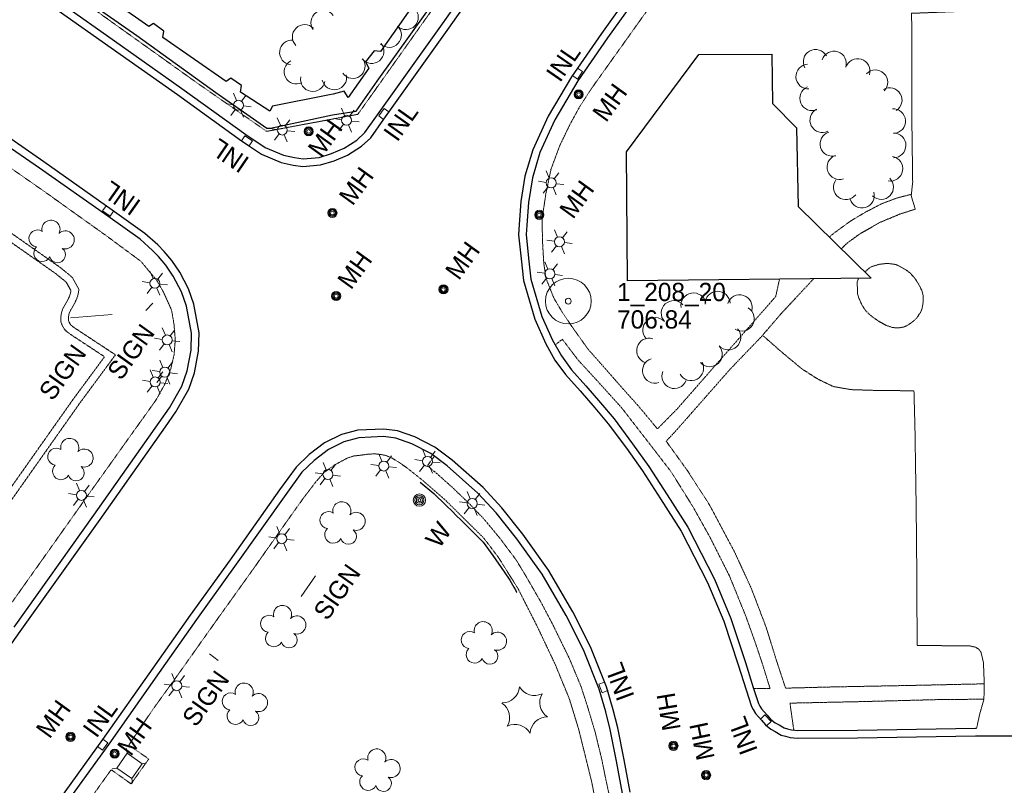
# Model space of a CAD drawing. Extents: x 863487 to 870045, y 569252 to 575761.
# Tile 3 of 66: x 864208 to 864532, y 570179 to 570430. Entities that reach past the tile are written whole.
import ezdxf
from ezdxf.enums import TextEntityAlignment as Align

# ---------------------------------------------------------------- set-up
doc = ezdxf.new("R2010")
doc.units = 0
doc.header["$LTSCALE"] = 0.005
doc.header["$MEASUREMENT"] = 0
for name, pattern in [('DGN Style 3', [37.5, 25, -12.5]), ('DGN Style 4', [56.5, 25, -12.5, 6.5, -12.5]), ('DGN Style 5', [20, 10, -10])]:
    doc.linetypes.add(name, pattern=pattern)
for name, color, linetype, lineweight in [('E_DRN_Grate', 5, 'Continuous', 15), ('E_DWY', 2, 'DGN Style 3', 15), ('E_LAND_Vegetation', 3, 'Continuous', 15), ('E_MAP_PassPoints', 40, 'Continuous', 15), ('E_MISCPROP', 30, 'Continuous', 15), ('E_MISCPROP_HvyLine', 241, 'Continuous', 25), ('E_MISCPROP_Railing', 30, 'Continuous', 15), ('E_PATH_Sidewalk', 2, 'DGN Style 5', 15), ('E_RDWY', 21, 'Continuous', 25), ('E_UTL_AboveGroundPipe', 30, 'DGN Style 4', 15), ('E_WAL', 40, 'Continuous', 25)]:
    doc.layers.add(name, color=color, linetype=linetype, lineweight=lineweight)
doc.styles.add('Style-IGR_FONT_0', font='IGR_FONT_0.shx')
doc.styles.add('Style-IGR_FONT_1', font='IGR_FONT_1.shx')

# ---------------------------------------------------------------- blocks, each defined once
blk = doc.blocks.new('PP')
at = {"layer": 'E_MAP_PassPoints', "color": 40, "linetype": 'Continuous', "lineweight": 0}
for radius in [7.5, 0.96]:
    blk.add_circle((0, 0), radius, dxfattribs=at)
blk = doc.blocks.new('WAL_2')
at = {"layer": 'E_MISCPROP_Railing', "color": 40, "linetype": 'Continuous', "lineweight": 0, "style": 'Style-IGR_FONT_0'}
blk.add_text('W', height=6, rotation=360, dxfattribs=at).set_placement((-2.27, -0.34), align=Align.MIDDLE_LEFT)
blk = doc.blocks.new('INLT')
at = {"layer": 'E_MISCPROP_Railing', "color": 40, "linetype": 'Continuous', "lineweight": 0, "flags": 128}
blk.add_lwpolyline([(3, -2), (3, 0), (0, 0), (0, -2), (3, -2)], dxfattribs=at)
blk = doc.blocks.new('INL')
at = {"layer": 'E_MISCPROP_Railing', "color": 40, "linetype": 'Continuous', "lineweight": 0, "style": 'Style-IGR_FONT_0'}
blk.add_text('INL', height=6, rotation=0, dxfattribs=at).set_placement((-5.74, -3.01))
blk = doc.blocks.new('INL_1')
at = {"layer": 'E_MISCPROP_Railing', "color": 40, "linetype": 'Continuous', "lineweight": 0, "style": 'Style-IGR_FONT_0'}
blk.add_text('INL', height=6, rotation=359.9999, dxfattribs=at).set_placement((-5.74, -3.01))
blk = doc.blocks.new('INL_2')
at = {"layer": 'E_MISCPROP_Railing', "color": 40, "linetype": 'Continuous', "lineweight": 0, "style": 'Style-IGR_FONT_0'}
blk.add_text('INL', height=6, rotation=0, dxfattribs=at).set_placement((-5.74, -3.01))
blk = doc.blocks.new('INL_11')
at = {"layer": 'E_MISCPROP_Railing', "color": 40, "linetype": 'Continuous', "lineweight": 0, "style": 'Style-IGR_FONT_0'}
blk.add_text('INL', height=6, rotation=0, dxfattribs=at).set_placement((-5.74, -3.01))
blk = doc.blocks.new('INL_12')
at = {"layer": 'E_MISCPROP_Railing', "color": 40, "linetype": 'Continuous', "lineweight": 0, "style": 'Style-IGR_FONT_0'}
blk.add_text('INL', height=6, rotation=359.9999, dxfattribs=at).set_placement((-5.74, -3.01))
blk = doc.blocks.new('INL_14')
at = {"layer": 'E_MISCPROP_Railing', "color": 40, "linetype": 'Continuous', "lineweight": 0, "style": 'Style-IGR_FONT_0'}
blk.add_text('INL', height=6, rotation=359.9999, dxfattribs=at).set_placement((-5.74, -3.01))
blk = doc.blocks.new('MHO')
at = {"layer": 'E_DRN_Grate', "color": 20, "linetype": 'Continuous', "lineweight": 0}
for centre, radius in [((0.06, 0.01), 1.5), ((0.07, 0.01), 1.22), ((0.06, 0), 0.968), ((0.03, -0.01), 0.605)]:
    blk.add_circle(centre, radius, dxfattribs=at)
blk = doc.blocks.new('MHO_3')
at = {"layer": 'E_DRN_Grate', "color": 20, "linetype": 'Continuous', "lineweight": 0}
for centre, radius in [((0.06, 0.01), 1.5), ((0.07, 0.01), 1.22), ((0.06, 0), 0.968), ((0.03, -0.01), 0.605)]:
    blk.add_circle(centre, radius, dxfattribs=at)
blk = doc.blocks.new('MHT_2')
at = {"layer": 'E_DRN_Grate', "color": 20, "linetype": 'Continuous', "lineweight": 0, "style": 'Style-IGR_FONT_0'}
blk.add_text('MH', height=6, rotation=0.0001, dxfattribs=at).set_placement((-0.08, -3.13), align=Align.CENTER)
blk = doc.blocks.new('MHO_4')
at = {"layer": 'E_DRN_Grate', "color": 20, "linetype": 'Continuous', "lineweight": 0}
for centre, radius in [((0.06, 0.01), 1.5), ((0.07, 0.01), 1.22), ((0.06, 0), 0.968), ((0.03, -0.01), 0.605)]:
    blk.add_circle(centre, radius, dxfattribs=at)
blk = doc.blocks.new('MHT_3')
at = {"layer": 'E_DRN_Grate', "color": 20, "linetype": 'Continuous', "lineweight": 0, "style": 'Style-IGR_FONT_0'}
blk.add_text('MH', height=6, rotation=359.9999, dxfattribs=at).set_placement((-0.08, -3.13), align=Align.CENTER)
blk = doc.blocks.new('LTP')
at = {"layer": 'E_MISCPROP', "color": 20, "linetype": 'Continuous', "lineweight": 0}
for p, q in [((-0.8, 1.43), (-2, 3.73)), ((0.9, 1.42), (2.27, 3.65)), ((-1.64, 0.07), (-4.24, 0.14)), ((-0.88, -1.42), (-2.24, -3.61)), ((0.76, -1.47), (2, -3.65)), ((1.64, -0.02), (4.16, -0.09))]:
    blk.add_line(p, q, dxfattribs=at)
blk.add_circle((0, 0), 1.64, dxfattribs=at)
blk = doc.blocks.new('POLE')
at = {"layer": 'E_MISCPROP', "color": 20, "linetype": 'Continuous', "lineweight": 0}
for centre, radius in [((-0.01, 0.02), 2.02), ((-0.01, 0.03), 1.52), ((0, -0.01), 1.01), ((0, 0), 0.502)]:
    blk.add_circle(centre, radius, dxfattribs=at)
blk = doc.blocks.new('SIGN')
at = {"layer": 'E_MISCPROP', "color": 20, "linetype": 'Continuous', "lineweight": 0, "style": 'Style-IGR_FONT_0'}
blk.add_text('SIGN', height=6, rotation=0.0001, dxfattribs=at).set_placement((-9.6, -0.01), align=Align.MIDDLE_LEFT)
blk = doc.blocks.new('LTP_1')
at = {"layer": 'E_MISCPROP', "color": 20, "linetype": 'Continuous', "lineweight": 0}
for p, q in [((-0.8, 1.43), (-2, 3.73)), ((0.9, 1.42), (2.27, 3.65)), ((-1.63, 0.07), (-4.24, 0.14)), ((-0.88, -1.42), (-2.24, -3.61)), ((0.76, -1.47), (2, -3.65)), ((1.64, -0.02), (4.16, -0.09))]:
    blk.add_line(p, q, dxfattribs=at)
blk.add_circle((0, 0), 1.64, dxfattribs=at)
blk = doc.blocks.new('TREE_1')
at = {"layer": 'E_LAND_Vegetation', "color": 93, "linetype": 'Continuous', "lineweight": 0}
for centre, radius, start, end in [((-1.47, 4.28), 2.78, 1.3946, 209.1676), ((3.57, 2.42), 2.97, 278.4237, 139.6576), ((-4.47, 0.2), 2.78, 78.0716, 279.0827), ((-2.01, -4.2), 2.61, 140.7798, 358.7124), ((3.46, -3.43), 2.97, 196.0745, 79.0478)]:
    blk.add_arc(centre, radius, start, end, dxfattribs=at)
blk = doc.blocks.new('TREE_2')
at = {"layer": 'E_LAND_Vegetation', "color": 93, "linetype": 'Continuous', "lineweight": 0}
for centre, radius, start, end in [((-1.47, 4.28), 2.78, 1.3946, 209.1676), ((3.57, 2.42), 2.97, 278.4237, 139.6576), ((-4.47, 0.2), 2.78, 78.0716, 279.0826), ((-2.01, -4.2), 2.61, 140.7797, 358.7123), ((3.46, -3.43), 2.97, 196.0745, 79.0478)]:
    blk.add_arc(centre, radius, start, end, dxfattribs=at)
blk = doc.blocks.new('PINEL')
at = {"layer": 'E_LAND_Vegetation', "color": 93, "linetype": 'Continuous', "lineweight": 0}
for centre, start, end in [((-8.14, 7.32), 275.2113, 0.9763), ((2.26, 10.71), 215.2113, 300.9763), ((10.41, 3.41), 155.2113, 240.9763), ((-10.4, -3.39), 335.2113, 60.9763), ((8.15, -7.3), 95.2114, 180.9763), ((-2.25, -10.7), 35.2113, 120.9763)]:
    blk.add_arc(centre, 5.72, start, end, dxfattribs=at)
blk = doc.blocks.new('SIGN_1')
at = {"layer": 'E_MISCPROP', "color": 20, "linetype": 'Continuous', "lineweight": 0, "style": 'Style-IGR_FONT_0'}
blk.add_text('SIGN', height=6, rotation=0, dxfattribs=at).set_placement((-9.61, -0.01), align=Align.MIDDLE_LEFT)
blk = doc.blocks.new('PED')
at = {"layer": 'E_UTL_AboveGroundPipe', "color": 101, "linetype": 'Continuous', "lineweight": 13}
for p, q in [((-3.12, 2.9), (-4.17, 3.96)), ((2.88, 2.9), (3.94, 3.96)), ((-4.18, -4.16), (-3.12, -3.1)), ((3.94, -4.16), (2.88, -3.1))]:
    blk.add_line(p, q, dxfattribs=at)
at = {"layer": 'E_UTL_AboveGroundPipe', "color": 101, "linetype": 'Continuous', "lineweight": 13, "flags": 128}
blk.add_lwpolyline([(-3.12, -3.1), (2.88, -3.1), (2.88, 2.9), (-3.12, 2.9)], close=True, dxfattribs=at)

msp = doc.modelspace()

# ---------------------------------------------------------------- linework, layer by layer
at = {"layer": 'E_DWY', "color": 51, "linetype": 'DGN Style 3', "flags": 128}
for points in [[(864519.16, 570461.92), (864519.96, 570459.57), (864520.87, 570457.53), (864521.79, 570452.14), (864522.21, 570440.16), (864521.88, 570433.88), (864521.65, 570433.49), (864521.21, 570433.23), (864520.3, 570433.08), (864517.82, 570433.16), (864501.12, 570432.51), (864501.22, 570422.63), (864501.15, 570401.79), (864501.48, 570377.07), (864501, 570372.66), (864502.32, 570368.2), (864497.51, 570366.69), (864490.59, 570363.81), (864483.91, 570359.95), (864480.79, 570357.68), (864479.36, 570356.54), (864478.09, 570355.17)], [(864198, 570386.39), (864195.95, 570387.82), (864191.34, 570381.26), (864189.05, 570377.51), (864188.54, 570375.47), (864188.42, 570373.75), (864188.54, 570372.11), (864189, 570370.71), (864189.75, 570369.54), (864190.43, 570368.57), (864191.18, 570367.92), (864192.02, 570366.86), (864220.23, 570347.07), (864223.19, 570344.67), (864223.63, 570344.28), (864223.79, 570344.13), (864225.25, 570341.42), (864225.2, 570341.14), (864225.04, 570340.4), (864224.84, 570339.84), (864224.56, 570339.21), (864224.28, 570338.55), (864223.95, 570337.95), (864223.34, 570336.89), (864222.9, 570336.16), (864222.36, 570335.06), (864222.07, 570333.85), (864221.95, 570332.86), (864221.91, 570331.33), (864222.41, 570329.98), (864222.63, 570329.63), (864223.21, 570328.62), (864223.94, 570328.01), (864224.46, 570327.57), (864225.35, 570326.95), (864236.27, 570319.77), (864226.12, 570306.02), (864200.84, 570270.17), (864191.91, 570257.66), (864179.86, 570266.34), (864178.26, 570266.88), (864176.41, 570266.95), (864174.99, 570266.53), (864173.88, 570265.75), (864173.01, 570264.88), (864172.27, 570263.8), (864171.81, 570262.42), (864171.72, 570260.91), (864172.05, 570259.48), (864172.69, 570258.61), (864173.22, 570257.95), (864173.88, 570257.3), (864185.94, 570248.52), (864194.23, 570242.83), (864178.66, 570220.76), (864163.6, 570199.37)], [(864198, 570386.39), (864193.44, 570379.89), (864191.39, 570376.53), (864191.02, 570375.07), (864190.92, 570373.75), (864191.01, 570372.61), (864191.28, 570371.79), (864191.83, 570370.93), (864192.3, 570370.26), (864192.99, 570369.66), (864193.76, 570368.7), (864221.74, 570349.06), (864224.8, 570346.57), (864225.31, 570346.13), (864225.79, 570345.68), (864227.85, 570341.86), (864227.66, 570340.68), (864227.45, 570339.72), (864227.16, 570338.9), (864226.85, 570338.21), (864226.54, 570337.46), (864226.12, 570336.72), (864225.49, 570335.62), (864225.1, 570334.96), (864224.72, 570334.21), (864224.53, 570333.41), (864224.45, 570332.69), (864224.42, 570331.75), (864224.66, 570331.1), (864224.77, 570330.93), (864225.16, 570330.25), (864225.55, 570329.93), (864225.99, 570329.55), (864226.75, 570329.03), (864239.85, 570320.4), (864228.15, 570304.55), (864202.88, 570268.72), (864192.49, 570254.16), (864178.71, 570264.09), (864177.81, 570264.39), (864176.72, 570264.43), (864176.09, 570264.25), (864175.5, 570263.83), (864174.94, 570263.28), (864174.53, 570262.67), (864174.29, 570261.95), (864174.24, 570261.12), (864174.37, 570260.54), (864174.67, 570260.14), (864175.07, 570259.63), (864175.49, 570259.22), (864187.38, 570250.56), (864197.74, 570243.46), (864180.7, 570219.32), (864165.28, 570197.42)], [(864485.78, 570347.59), (864487.58, 570349.15), (864488.82, 570349.62), (864490.46, 570350.1), (864492.46, 570350.34), (864493.79, 570350.34), (864495.9, 570350.06), (864497.24, 570349.45), (864499.11, 570348.4), (864500.69, 570347.22), (864502.11, 570345.63), (864503.46, 570343.57), (864504.5, 570341.47), (864504.89, 570339.92), (864504.95, 570338.56), (864504.84, 570337.05), (864504.54, 570335.56), (864504.07, 570334.37), (864502.78, 570332.47), (864501.64, 570331.38), (864500.1, 570330.27), (864498.69, 570329.56), (864496.93, 570329.24), (864494.84, 570329.35), (864492.94, 570330), (864490.36, 570331.42), (864488.25, 570332.86), (864487.06, 570333.89), (864486.12, 570334.81), (864485.46, 570335.77), (864484.86, 570336.71), (864483.83, 570338.99), (864483.32, 570340.67), (864483.31, 570344.45), (864483.73, 570345.51)], [(864468.96, 570345.35), (864458.38, 570333.99), (864452.2, 570326.82), (864458.94, 570320.92), (864465.08, 570315.82), (864470.39, 570312.41), (864475.42, 570310), (864481.23, 570308.98), (864488.09, 570308.75), (864501.9, 570308.58), (864502.22, 570296.75), (864502.63, 570270.12), (864502.8, 570252.09), (864502.85, 570241.96), (864502.95, 570224.99), (864520.19, 570224.86), (864522.23, 570224.38), (864523.23, 570223.69), (864523.87, 570222.82), (864523.87, 570222.82), (864524.69, 570219.53), (864524.97, 570212.66), (864524.86, 570207.4), (864523.48, 570202.43), (864522.46, 570197.83)]]:
    msp.add_lwpolyline(points, dxfattribs=at)
at = {"layer": 'E_LAND_Vegetation', "color": 93, "linetype": 'Continuous'}
for centre, radius, start, end in [((864308.04, 570429.48), 4.03, 35.2825, 215.2672), ((864335.21, 570431.2), 4.03, 226.4502, 46.4349), ((864301.94, 570424.78), 4.03, 44.4597, 224.4444), ((864329.65, 570425.36), 4.03, 226.4502, 46.4349), ((864297.75, 570419.7), 4.03, 83.8702, 263.8549), ((864323.93, 570420.09), 4.03, 219.0469, 39.0316), ((864469.63, 570416.57), 4.05, 29.1057, 209.0904), ((864475.67, 570416), 4.05, 342.5025, 162.4872), ((864299.24, 570413.33), 4.03, 116.9864, 296.971), ((864317.75, 570415.15), 4.03, 215.1673, 35.1519), ((864483.4, 570413.57), 4.05, 342.5025, 162.4872), ((864467.21, 570411.75), 4.05, 92.7702, 272.7549), ((864489.25, 570409.86), 4.05, 316.212, 136.1967), ((864304.6, 570410.9), 4.03, 169.4685, 349.4532), ((864311.66, 570411.43), 4.03, 192.3904, 12.3751), ((864468.48, 570404.61), 4.05, 112.7021, 292.6868), ((864493.93, 570404.03), 4.05, 300.8663, 120.851), ((864471.81, 570397.43), 4.05, 117.522, 297.5067), ((864495.06, 570397.11), 4.05, 273.4326, 93.4172), ((864475.15, 570389.65), 4.05, 106.6414, 286.626), ((864495.21, 570389.15), 4.05, 269.767, 89.7517), ((864477.43, 570382.01), 4.05, 109.8618, 289.8464), ((864494.16, 570381.51), 4.05, 259.6773, 79.662), ((864479.54, 570375.41), 4.05, 142.8955, 322.8801), ((864491.13, 570375.49), 4.05, 226.2403, 46.2249), ((864484.82, 570372.64), 4.05, 197.0252, 17.0098), ((864429.55, 570336.62), 4.11, 9.78, 189.7647), ((864437.44, 570337.15), 4.11, 2.2926, 182.2773), ((864444.68, 570336), 4.11, 341.8684, 161.8531), ((864423.07, 570334.08), 4.11, 42.4749, 222.4595), ((864445.37, 570332.29), 4.11, 238.4911, 58.4758), ((864417.01, 570328.52), 4.11, 42.4749, 222.4595), ((864440.96, 570326.15), 4.11, 222.4448, 42.4295), ((864415, 570321.77), 4.11, 73.2873, 253.2719), ((864434.89, 570320.61), 4.11, 222.4448, 42.4295), ((864416.95, 570315.2), 4.11, 107.6148, 287.5994), ((864428.77, 570316.04), 4.11, 208.3191, 28.3038), ((864423.27, 570313.45), 4.11, 158.3589, 338.3436)]:
    msp.add_arc(centre, radius, start, end, dxfattribs=at)
at = {"layer": 'E_MISCPROP', "color": 20, "linetype": 'Continuous'}
for p, q in [((864252.16, 570337.34), (864249.84, 570334.98)), ((864238.74, 570333.67), (864225.14, 570332.54)), ((864305.55, 570247.88), (864300.84, 570241.09)), ((864270.67, 570222.29), (864273.55, 570220.08))]:
    msp.add_line(p, q, dxfattribs=at)
at = {"layer": 'E_MISCPROP_HvyLine', "color": 241, "linetype": 'Continuous', "flags": 128}
msp.add_lwpolyline([(864487.84, 570345.55), (864407.93, 570344.73), (864407.52, 570387.09), (864431.25, 570418.96), (864455.26, 570419.09), (864455.43, 570402.91), (864463.4, 570394.97), (864463.91, 570369.14)], close=True, dxfattribs=at)
at = {"layer": 'E_PATH_Sidewalk', "color": 51, "linetype": 'DGN Style 5', "flags": 128}
for points in [[(864363.92, 570586.82), (864358.61, 570579.32), (864355.21, 570574.74), (864354.24, 570574.22), (864352.92, 570574.38), (864350.36, 570575.07), (864347.9, 570575.61), (864345.79, 570576.02), (864343.72, 570576.24), (864341.93, 570576.37), (864340.25, 570576.25), (864338.5, 570575.37), (864337.33, 570574.33), (864336.66, 570573.45), (864335.66, 570571.87), (864334.83, 570570.52), (864333.59, 570568.71), (864331.94, 570566.48), (864330.68, 570564.7), (864329.39, 570562.97), (864327.66, 570560.67), (864326.35, 570558.89), (864325.45, 570557.59), (864324.99, 570556.81), (864324.19, 570555.33), (864323.22, 570553.29), (864322.74, 570552.25), (864322.31, 570551.07), (864321.98, 570549.39), (864322.14, 570548.09), (864322.79, 570546.6), (864323.91, 570544.84), (864324.65, 570543.86), (864325.52, 570542.79), (864326.4, 570541.8), (864327.11, 570540.84), (864327.68, 570540.02), (864328.09, 570539.25), (864327.85, 570538.14), (864327.36, 570537.3), (864326.69, 570536.08), (864319.36, 570525.65), (864330.99, 570516.68), (864326.67, 570510.35), (864314.6, 570519), (864311.82, 570519.2), (864310.23, 570518.75), (864308.69, 570518.26), (864306.75, 570517.32), (864304.75, 570515.86), (864302.39, 570513.85), (864300.34, 570511.81), (864298.99, 570510.57), (864297.25, 570509.08), (864295.15, 570507.38), (864293.65, 570506.17), (864291.35, 570504.48), (864289.27, 570503), (864286.28, 570501.2), (864283.82, 570499.81), (864281.58, 570498.58), (864279.38, 570497.31), (864276.84, 570495.82), (864274.14, 570494.29), (864271.86, 570492.96), (864269.64, 570491.77), (864267.61, 570490.69), (864264.7, 570489.29), (864262.55, 570488.64), (864259.91, 570488.82), (864257.82, 570489.49), (864256.17, 570490.17), (864254.04, 570490.93), (864251.98, 570492.03), (864250.12, 570493.22), (864247.4, 570494.78), (864245.2, 570495.67), (864242.78, 570496.47), (864241.81, 570496.88), (864240.46, 570497.59), (864239.53, 570497.89), (864238.67, 570498.17), (864230.19, 570498.18), (864218.18, 570496.82), (864213.74, 570490.55), (864206.2, 570479.95), (864199.85, 570470.75), (864197.14, 570467.02), (864194.03, 570462.18), (864210.08, 570450.44), (864222.49, 570441.2), (864266.72, 570409.6), (864289.46, 570393.76), (864319.4, 570399.35), (864366.1, 570465.15), (864397.93, 570510.64), (864428.04, 570552.94), (864446.3, 570579), (864442.87, 570581.3)], [(864427.58, 570451.97), (864403.8, 570418.67), (864395.98, 570407.68), (864392.39, 570402.2), (864389, 570396.01), (864385.68, 570389.12), (864382.79, 570381.35), (864381.09, 570373.24), (864379.9, 570365.23), (864379.96, 570358.37), (864380.4, 570350.61), (864381.12, 570345.56), (864383.77, 570338.95), (864386.78, 570333.87), (864390.47, 570328.52), (864394.9, 570322.3), (864400.85, 570315.58), (864406.04, 570309.65), (864411.62, 570303.44), (864417.7, 570296.09), (864424.27, 570302.74), (864456.52, 570339.53), (864457.77, 570345.24)], [(864109.65, 570154.96), (864132.09, 570138.83), (864135.94, 570140.64), (864167.43, 570185), (864197.92, 570227.9), (864231.72, 570275.56), (864253.15, 570305.57), (864255.96, 570310.57), (864257.96, 570315.6), (864259.07, 570320.34), (864259.48, 570325.26), (864259.06, 570330.5), (864258.26, 570335.11), (864255.67, 570340.86), (864253.51, 570344.68), (864248.25, 570351.06), (864237.09, 570359.31), (864217.81, 570373.1), (864198.23, 570386.79)], [(864501.05, 570373.09), (864496.41, 570371.91), (864491.27, 570369.99), (864485.81, 570367.14), (864480.95, 570364.23), (864475.92, 570360.54), (864474.11, 570359.09)], [(864452.24, 570326.78), (864441.57, 570315.69), (864423.77, 570295.46), (864420.57, 570292.05), (864427.47, 570282.51), (864434.74, 570271.24), (864443, 570255.73), (864448.54, 570243.69), (864453.44, 570230.81), (864456.65, 570220.44), (864459.77, 570210.98), (864475.57, 570211.39), (864502.21, 570211.9), (864524.96, 570212.4)], [(864449.26, 570210.85), (864454.67, 570210.87), (864452.09, 570219.2), (864449.65, 570226.43), (864446.68, 570234.7), (864441.36, 570247.8), (864434.91, 570260.61), (864429.41, 570270.45), (864422.24, 570281.96), (864415.34, 570290.92), (864405.91, 570303.08), (864398.53, 570311.24), (864391.72, 570318.65), (864386.48, 570325.53), (864384.18, 570323.64)], [(864217.8, 570155.34), (864238.45, 570184.22), (864244.98, 570179.56), (864250.78, 570187.73), (864244.21, 570192.3), (864252.32, 570204.26), (864261.02, 570216.32), (864274.45, 570235.26), (864284.11, 570248.73), (864295.85, 570265.4), (864301.59, 570273.44), (864305.73, 570278.84), (864308.39, 570281.84), (864311.87, 570284.31), (864314.54, 570285.76), (864316.1, 570286.57), (864318.06, 570287.2), (864320.03, 570287.41), (864322.76, 570287.78), (864325.06, 570287.91), (864327.31, 570287.61), (864328.56, 570287.36), (864330.47, 570286.59), (864332.84, 570285.17), (864335.47, 570283.32), (864340.29, 570279.51), (864348.13, 570272.7), (864354.84, 570266.06), (864360.64, 570260.34), (864365.42, 570254.06), (864371.94, 570243.69), (864378.2, 570231.37), (864384.17, 570218.77), (864388.82, 570207.44), (864391.84, 570197.57), (864396.15, 570180.21), (864399.05, 570165.15), (864400.05, 570157.27)], [(864407.84, 570164.37), (864405.6, 570164.13), (864402.95, 570169.87), (864402.44, 570173.4), (864400.8, 570180.88), (864399.51, 570187.32), (864397.27, 570196.56), (864394.74, 570205.02), (864392.64, 570211.52), (864388.91, 570220.5), (864383.34, 570231.91), (864379.39, 570239.39), (864374.44, 570247.96), (864371.32, 570253.1), (864366.11, 570260.07), (864360.74, 570266.55), (864356.08, 570271.43), (864350.43, 570276.87), (864344.94, 570281.75), (864342.18, 570283.94), (864344.51, 570287.07)], [(864524.85, 570207.35), (864510.73, 570207.25), (864486.13, 570206.6), (864461.2, 570206.06), (864462.47, 570197.19)]]:
    msp.add_lwpolyline(points, dxfattribs=at)
at = {"layer": 'E_RDWY', "color": 21, "linetype": 'Continuous'}
for p, q in [((864457.61, 570198.93), (864459.29, 570197.92)), ((864456.36, 570196.77), (864458.29, 570195.6))]:
    msp.add_line(p, q, dxfattribs=at)
at = {"layer": 'E_RDWY', "color": 21, "linetype": 'Continuous', "flags": 128}
for points in [[(864213.96, 570441.64), (864236.89, 570425.32), (864261.64, 570407.88), (864282.65, 570392.74), (864288.95, 570388.45), (864295.04, 570385.93), (864298.56, 570385.14), (864301.42, 570384.79), (864306.66, 570385.2), (864310.77, 570386.46), (864314.86, 570388.21), (864319.08, 570390.92), (864321.73, 570393.34), (864325.85, 570399.16), (864347.18, 570429.08), (864375.43, 570469.16)], [(864212.51, 570439.61), (864235.45, 570423.28), (864260.19, 570405.84), (864281.21, 570390.69), (864287.76, 570386.24), (864294.28, 570383.53), (864298.13, 570382.68), (864301.36, 570382.27), (864307.13, 570382.73), (864311.63, 570384.11), (864316.04, 570385.99), (864320.61, 570388.94), (864323.61, 570391.68), (864327.89, 570397.71), (864349.22, 570427.64), (864377.48, 570467.72)], [(864417.54, 570451.42), (864399.32, 570425.85), (864389.53, 570411.69), (864381.8, 570398.73), (864376.82, 570387.71), (864374.25, 570379.01), (864372.92, 570370.7), (864372.33, 570363.13), (864372.14, 570359.8), (864372.95, 570351.87), (864373.71, 570344.75), (864377.46, 570332.08), (864381.08, 570324.06), (864384.08, 570318.68), (864387.57, 570313.89), (864392.36, 570308.61), (864397.13, 570303), (864401.54, 570297.79), (864407.51, 570289.74), (864412.78, 570282.35), (864418.75, 570273.14), (864425.47, 570262.56), (864434.17, 570245.68), (864439.46, 570232.97), (864444.24, 570218.59), (864446.78, 570210.38), (864448.61, 570204.96), (864449.14, 570203.92), (864449.86, 570202.7), (864451.85, 570200.42), (864453.15, 570198.91), (864454.96, 570197.55), (864456.36, 570196.77)], [(864419.58, 570449.98), (864401.36, 570424.41), (864391.63, 570410.33), (864384.02, 570397.57), (864379.17, 570386.84), (864376.69, 570378.45), (864375.4, 570370.41), (864374.83, 570362.96), (864374.65, 570359.86), (864375.43, 570352.12), (864376.17, 570345.24), (864379.81, 570332.95), (864383.32, 570325.19), (864386.19, 570320.03), (864389.52, 570315.47), (864394.24, 570310.26), (864399.04, 570304.62), (864403.5, 570299.34), (864409.53, 570291.21), (864414.85, 570283.76), (864420.86, 570274.49), (864427.64, 570263.8), (864436.44, 570246.73), (864441.8, 570233.84), (864446.62, 570219.35), (864449.16, 570211.15), (864450.92, 570205.93), (864451.33, 570205.12), (864451.89, 570204.17), (864453.74, 570202.06), (864454.87, 570200.75), (864456.33, 570199.65), (864457.61, 570198.93)], [(864180.44, 570189.85), (864208.6, 570229.55), (864234.8, 570266.33), (864256.25, 570296.8), (864259.69, 570301.64), (864263.9, 570309.12), (864265.75, 570314.47), (864267.15, 570321.65), (864267.27, 570327.66), (864265.56, 570336.98), (864263.79, 570342.05), (864260.93, 570347.53), (864258.34, 570351.33), (864255.88, 570354.36), (864253.73, 570356.47), (864249.5, 570360.28), (864238.76, 570367.94), (864216.35, 570383.75), (864204.04, 570392.29)], [(864206.56, 570231), (864232.76, 570267.78), (864254.21, 570298.24), (864257.57, 570302.99), (864261.61, 570310.15), (864263.33, 570315.12), (864264.66, 570321.91), (864264.77, 570327.46), (864263.14, 570336.33), (864261.49, 570341.05), (864258.78, 570346.24), (864256.33, 570349.83), (864254.03, 570352.68), (864252.02, 570354.65), (864247.94, 570358.33), (864237.31, 570365.9), (864214.91, 570381.71), (864202.61, 570390.25)], [(864408.71, 570176.81), (864406.75, 570187.43), (864404.69, 570197.95), (864403.19, 570203.87), (864401, 570211.43), (864395.71, 570224.54), (864389.99, 570236.02), (864381.95, 570249.72), (864373.56, 570261.53), (864366.69, 570270.2), (864360.5, 570276.81), (864350.31, 570285.87), (864344.62, 570290.1), (864338.05, 570293.43), (864332.46, 570295.45), (864327.87, 570296.05), (864319.36, 570295.62), (864313.98, 570294.21), (864308.47, 570291.5), (864303.38, 570287.66), (864299.13, 570283.51), (864293.69, 570276.05), (864277.45, 570253.1), (864264.36, 570234.99), (864252.1, 570217.52), (864235.65, 570194.09), (864219.31, 570171.45)], [(864406.25, 570176.4), (864404.29, 570186.96), (864402.25, 570197.4), (864400.78, 570203.21), (864398.64, 570210.61), (864393.42, 570223.52), (864387.79, 570234.83), (864379.85, 570248.36), (864371.56, 570260.03), (864364.79, 570268.56), (864358.76, 570275.01), (864348.73, 570283.93), (864343.3, 570287.97), (864337.06, 570291.13), (864331.86, 570293.01), (864327.77, 570293.54), (864319.74, 570293.13), (864314.85, 570291.85), (864309.79, 570289.36), (864305.01, 570285.76), (864301.03, 570281.87), (864295.72, 570274.59), (864279.48, 570251.65), (864266.4, 570233.54), (864254.15, 570216.09), (864237.69, 570192.64), (864221.35, 570170.01)], [(864459.29, 570197.92), (864460.4, 570197.61), (864461.72, 570197.28), (864462.83, 570197.15), (864463.74, 570197.03), (864483.36, 570197.2), (864522.12, 570197.83), (864522.46, 570197.83)], [(864458.29, 570195.6), (864459.76, 570195.2), (864461.26, 570194.82), (864462.53, 570194.67), (864463.59, 570194.53), (864483.4, 570194.7), (864522.14, 570195.33), (864549.6, 570195.32), (864570.79, 570195.58), (864577.78, 570195.65)]]:
    msp.add_lwpolyline(points, dxfattribs=at)
at = {"layer": 'E_WAL', "flags": 128}
for points in [[(864222.37, 570442.43), (864246.82, 570425.26), (864272.81, 570406.51), (864289.48, 570394.76), (864290.72, 570394.77), (864309.51, 570398.89), (864311.12, 570399.23), (864318.86, 570400.43), (864325.7, 570410.19), (864364.69, 570464.77)], [(864342.11, 570441.86), (864326.81, 570419.99), (864324.75, 570420.24), (864321.92, 570416.61), (864322.97, 570414.51), (864316.19, 570404.88), (864314.96, 570406.97), (864311.32, 570406.02), (864310.05, 570405.77), (864291.35, 570402.05), (864290.49, 570400.4), (864280.84, 570406.58), (864281.16, 570408.81), (864277.67, 570411.23), (864276.16, 570410.09), (864255.42, 570424.55), (864255.68, 570426.66), (864252.31, 570429.17), (864250.83, 570428.23), (864240.59, 570435.25)], [(864339.82, 570278.61), (864344.33, 570274.87), (864348.29, 570271), (864350.58, 570268.84), (864351.49, 570267.87), (864353.54, 570265.95), (864360.51, 570258.87), (864363.67, 570254.58), (864367.42, 570249.21), (864369.23, 570246.45), (864370.6, 570244.14), (864371.09, 570243.25), (864371.49, 570242.44), (864371.55, 570242.33)]]:
    msp.add_lwpolyline(points, dxfattribs=at)

# ---------------------------------------------------------------- block references
at = {"layer": 'E_DRN_Grate', "color": 20, "linetype": 'Continuous'}
for name, p, xscale, yscale, zscale, rotation in [('MHO', (864391.83, 570405.83), 1.000001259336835, 1.000001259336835, 1.000001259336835, 54.18606715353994), ('MHO', (864303.24, 570393.7), 1.000001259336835, 1.000001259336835, 1.000001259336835, 54.18606715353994), ('MHO', (864311.03, 570366.93), 1.000001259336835, 1.000001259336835, 1.000001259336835, 54.18606715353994), ('MHO', (864378.93, 570366.31), 1.000001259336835, 1.000001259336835, 1.000001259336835, 54.18606715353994), ('MHO', (864347.47, 570341.82), 1.000001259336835, 1.000001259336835, 1.000001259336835, 54.18606715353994), ('MHO', (864312.26, 570339.64), 1.000001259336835, 1.000001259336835, 1.000001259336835, 54.18606715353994), ('MHT_2', (864421.24, 570203.3), 1.000001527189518, 1.000001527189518, 1.000001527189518, 99.44192621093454), ('MHO', (864225.08, 570194.96), 1.000001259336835, 1.000001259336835, 1.000001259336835, 54.18606715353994), ('MHO_3', (864422.99, 570191.98), 1.000001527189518, 1.000001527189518, 1.000001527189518, 99.44192621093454), ('MHO', (864239.54, 570189.4), 1.000001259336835, 1.000001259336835, 1.000001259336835, 54.18606715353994)]:
    msp.add_blockref(name, p, dxfattribs=dict(at, xscale=xscale, yscale=yscale, zscale=zscale, rotation=rotation))
at = {"layer": 'E_DRN_Grate', "color": 20, "linetype": 'Continuous', "rotation": 101.8763047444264}
for name, p in [('MHT_3', (864432.2, 570193.62)), ('MHO_4', (864433.71, 570182.35))]:
    msp.add_blockref(name, p, dxfattribs=at)
at = {"layer": 'E_LAND_Vegetation', "color": 93, "linetype": 'Continuous', "rotation": 54.45106360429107}
for p in [(864218.58, 570357.32), (864224.74, 570285.7)]:
    msp.add_blockref('TREE_1', p, dxfattribs=at)
at = {"layer": 'E_LAND_Vegetation', "color": 93, "linetype": 'Continuous', "xscale": 0.9999981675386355, "yscale": 0.9999981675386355, "zscale": 0.9999981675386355, "rotation": 54.869993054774}
for name, p in [('TREE_2', (864314.05, 570264.88)), ('TREE_2', (864294.59, 570230.87)), ('TREE_2', (864360.46, 570225.53)), ('TREE_2', (864282, 570205.38)), ('PINEL', (864374.16, 570203.82)), ('TREE_2', (864325.53, 570183.75))]:
    msp.add_blockref(name, p, dxfattribs=at)
at = {"layer": 'E_MAP_PassPoints', "color": 40, "linetype": 'Continuous'}
msp.add_blockref('PP', (864388.46, 570338.03), dxfattribs=at)
at = {"layer": 'E_MISCPROP', "color": 20, "linetype": 'Continuous', "rotation": 54.45106360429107}
for name, p in [('LTP_1', (864280.24, 570402.32)), ('LTP_1', (864315.69, 570397.39)), ('LTP_1', (864294.6, 570394.2)), ('SIGN', (864244.8, 570321.23)), ('SIGN', (864222.36, 570314.52))]:
    msp.add_blockref(name, p, dxfattribs=at)
at = {"layer": 'E_MISCPROP', "color": 20, "linetype": 'Continuous'}
for name, p, xscale, yscale, zscale, rotation in [('LTP', (864382.83, 570376.83), 1.000001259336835, 1.000001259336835, 1.000001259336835, 54.18606715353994), ('LTP', (864385.56, 570357.51), 1.000001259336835, 1.000001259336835, 1.000001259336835, 54.18606715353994), ('LTP', (864382.4, 570347), 1.000001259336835, 1.000001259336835, 1.000001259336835, 54.18606715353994), ('LTP', (864252.8, 570343.87), 1.000001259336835, 1.000001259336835, 1.000001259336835, 54.18606715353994), ('LTP', (864256.85, 570325.29), 1.000001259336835, 1.000001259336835, 1.000001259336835, 54.18606715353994), ('LTP', (864256.06, 570314.7), 1.000001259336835, 1.000001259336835, 1.000001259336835, 54.18606715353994), ('LTP', (864252.89, 570311.5), 1.000001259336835, 1.000001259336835, 1.000001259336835, 54.18606715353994), ('LTP', (864342.26, 570285.43), 1.000001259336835, 1.000001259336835, 1.000001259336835, 54.18606715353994), ('LTP', (864327.9, 570283.89), 1.000001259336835, 1.000001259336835, 1.000001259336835, 54.18606715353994), ('LTP', (864309.6, 570281.11), 1.000001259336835, 1.000001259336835, 1.000001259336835, 54.18606715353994), ('LTP', (864228.68, 570274.27), 1.000001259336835, 1.000001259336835, 1.000001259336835, 54.18606715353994), ('POLE', (864339.61, 570272.7), 1.000001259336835, 1.000001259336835, 1.000001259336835, 54.18606715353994), ('LTP', (864356.93, 570271.59), 1.000001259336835, 1.000001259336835, 1.000001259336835, 54.18606715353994), ('LTP', (864294.42, 570260.04), 1.000001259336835, 1.000001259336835, 1.000001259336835, 54.18606715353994), ('SIGN_1', (864312.42, 570242.41), 0.9999981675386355, 0.9999981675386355, 0.9999981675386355, 54.869993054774), ('LTP', (864259.98, 570211.78), 1.000001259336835, 1.000001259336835, 1.000001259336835, 54.18606715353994), ('SIGN_1', (864269.33, 570207.46), 0.9999981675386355, 0.9999981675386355, 0.9999981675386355, 54.869993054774)]:
    msp.add_blockref(name, p, dxfattribs=dict(at, xscale=xscale, yscale=yscale, zscale=zscale, rotation=rotation))
at = {"layer": 'E_MISCPROP_Railing', "color": 40, "linetype": 'Continuous'}
for name, p, rotation in [('INL_2', (864386.52, 570415.95), 55.33392075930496), ('INLT', (864389.79, 570412.06), 55.33392075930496), ('INL_12', (864277.77, 570385.45), 145.7497563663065), ('INLT', (864283.7, 570389), 145.7497563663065), ('INL_14', (864242.17, 570371.5), 144.7763551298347), ('INLT', (864236.79, 570369.32), 324.7763551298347), ('INL_1', (864405.45, 570212.62), 110.3772069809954), ('INLT', (864400.37, 570212.99), 290.3772069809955), ('INL', (864234.52, 570200.69), 54.17288531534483), ('INL_1', (864445.91, 570194.89), 110.3772069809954), ('INLT', (864453.53, 570198.63), 132.9450568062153), ('INLT', (864233.98, 570191.78), 54.17288531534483)]:
    msp.add_blockref(name, p, dxfattribs=dict(at, rotation=rotation))
at = {"layer": 'E_MISCPROP_Railing', "color": 40, "linetype": 'Continuous', "xscale": 0.999998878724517, "yscale": 0.999998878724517, "zscale": 0.999998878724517}
for name, p, rotation in [('INL_11', (864333.18, 570396.43), 54.5241360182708), ('INLT', (864329.61, 570400.13), 234.5241360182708)]:
    msp.add_blockref(name, p, dxfattribs=dict(at, rotation=rotation))
at = {"layer": 'E_UTL_AboveGroundPipe', "color": 101, "linetype": 'Continuous', "xscale": 0.9999981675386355, "yscale": 0.9999981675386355, "zscale": 0.9999981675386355, "rotation": 54.869993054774}
msp.add_blockref('PED', (864244.43, 570185.62), dxfattribs=at)
at = {"layer": 'E_WAL', "xscale": 0.9999985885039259, "yscale": 0.9999985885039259, "zscale": 0.9999985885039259, "rotation": 54.7047707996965}
msp.add_blockref('WAL_2', (864344.68, 570260.3), dxfattribs=at)

# ---------------------------------------------------------------- texts
at = {"layer": 'E_DRN_Grate', "color": 20, "linetype": 'Continuous', "style": 'Style-IGR_FONT_1'}
for p in [(864398.43, 570398.19), (864305.02, 570386.49), (864315.23, 570370.79), (864387.58, 570366.41), (864350.09, 570346.32), (864314.72, 570343.23), (864215.8, 570195.82), (864242.46, 570190.09)]:
    msp.add_text('MH', height=6, rotation=54.1861, dxfattribs=at).set_placement(p, align=Align.MIDDLE_LEFT)
at = {"layer": 'E_MAP_PassPoints', "color": 40, "linetype": 'Continuous', "style": 'Style-IGR_FONT_0'}
for s, p in [('1_208_20', (864404.46, 570338.03)), ('706.84', (864404.46, 570329.03))]:
    msp.add_text(s, height=6, dxfattribs=at).set_placement(p)

doc.saveas('drawing.dxf')
